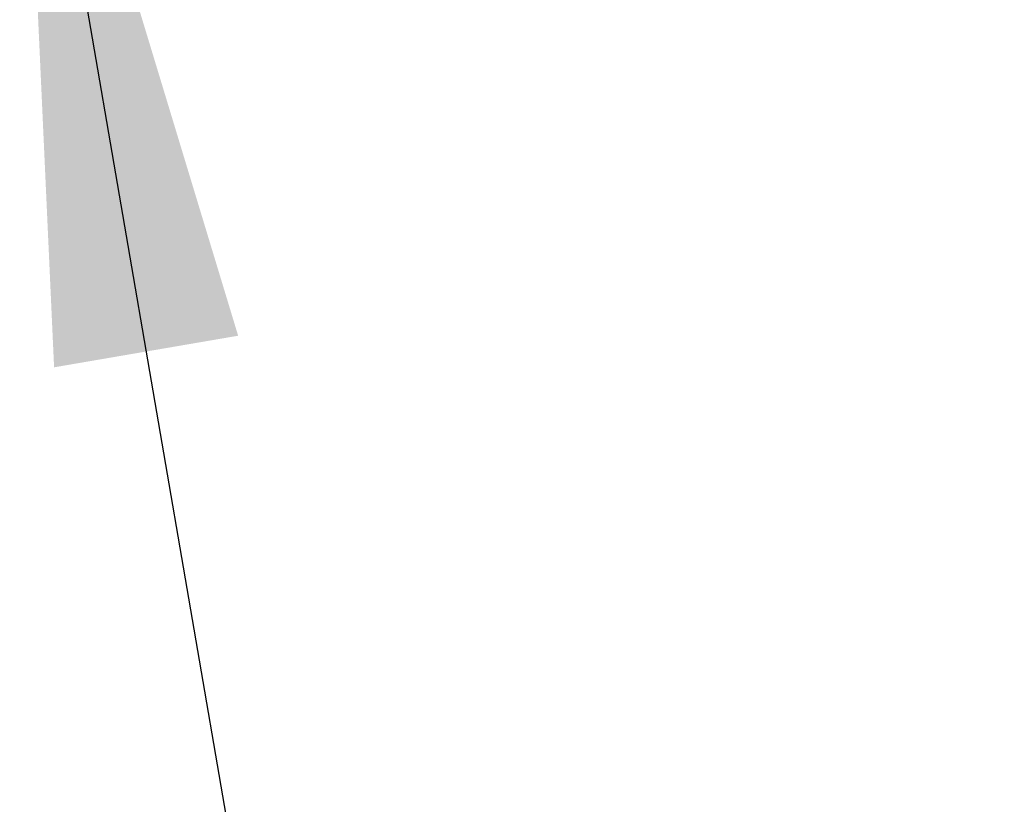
# Model space of a CAD drawing. Header units: millimetres. Extents: x 0 to 210, y 0 to 297.
# Tile 17 of 49: x 56.57 to 61.18, y 229.52 to 233.2. Entities that reach past the tile are written whole.
import ezdxf

# ---------------------------------------------------------------- set-up
doc = ezdxf.new("R2010")
doc.units = ezdxf.units.MM
doc.header["$LTSCALE"] = 19.36
doc.layers.get('0').update_dxf_attribs({"linetype": 'CONTINUOUS'})
doc.layers.add('Z_NOTICE', color=7, linetype='CONTINUOUS')
doc.styles.get("Standard").update_dxf_attribs({"font": 'txt', "width": 0.7})
doc.dimstyles.get("Standard").update_dxf_attribs({"dimtxt": 3.5, "dimasz": 3.5, "dimexe": 1.5, "dimexo": 0, "dimtad": 1, "dimdsep": 46, "dimtxsty": 'STANDARD', "dimblk": '_FILLED', "dimblk1": '_FILLED', "dimblk2": '_FILLED', "dimcen": 0.09, "dimclrt": 5, "dimazin": 2, "dimtol": 1, "dimtp": 0.05, "dimtm": 0.05, "dimtfac": 1, "dimtofl": 0, "dimtmove": 0, "dimatfit": 3, "dimldrblk": '_FILLED', "dimfxl": 1, "dimtolj": 1, "dimarcsym": 0})

# ---------------------------------------------------------------- blocks, each defined once
blk = doc.blocks.new('_FILLED')
at = {"color": 0, "linetype": 'BYBLOCK'}
blk.add_solid([(0, 0), (-1, 0.125), (-1, -0.125)], dxfattribs=at)

msp = doc.modelspace()

# ---------------------------------------------------------------- leaders
at = {"layer": 'Z_NOTICE', "color": 2, "linetype": 'CONTINUOUS'}
msp.add_leader([(56.5686, 235.0914), (58.9992, 220.9376), (61.1818, 220.9376)], dimstyle='STANDARD', override={"dimtad": 0}, dxfattribs=at)

doc.saveas('drawing.dxf')
